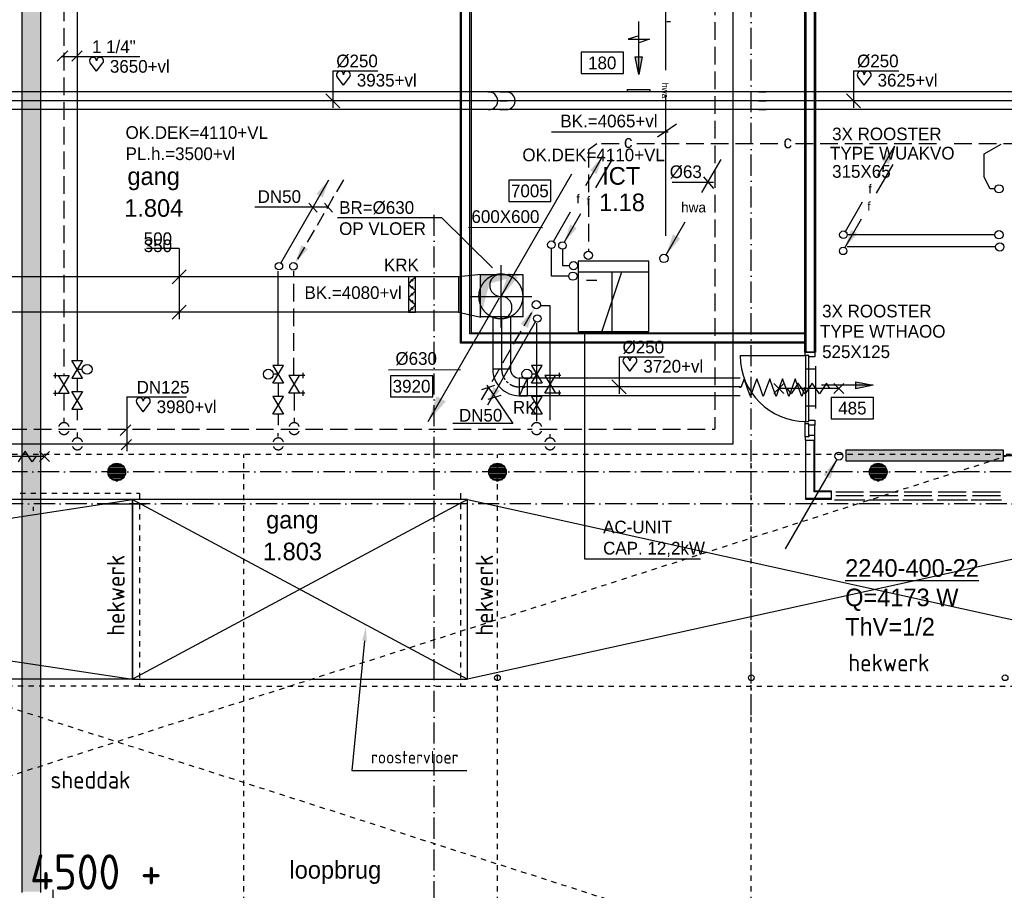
# Model space of a CAD drawing. Extents: x -41378 to 114803, y -24080 to 82188.
# Tile 67 of 137: x 31514 to 45480, y 39143 to 51493. Entities that reach past the tile are written whole.
import ezdxf
from ezdxf.enums import TextEntityAlignment as Align

# ---------------------------------------------------------------- set-up
doc = ezdxf.new("R2010")
doc.units = 0
doc.header["$LTSCALE"] = 50
for name, pattern in [('2322102', [45, 5, -2, 5, -2, 5, -2, 5, -2, 5, -2, 5, -5]), ('2322107', [2000, 1000, 1000]), ('2322108', [7, 5, -2]), ('2322122', [47, 40, -7]), ('CENTER2', [11.25, 7.5, -1.25, 1.25, -1.25]), ('CENTER4', [5, 3.125, -0.625, 0.625, -0.625]), ('DASHDOT', [9, 6, -1.5, 0, -1.5]), ('DASHED', [3, 1.5, -1.5]), ('HIDDEN2', [4.7625, 3.175, -1.5875])]:
    doc.linetypes.add(name, pattern=pattern)
doc.layers.get('0').update_dxf_attribs({"linetype": 'CONTINUOUS'})
for name, color, linetype in [('30MINSCHEIDING', 2, '2322108'), ('AL$1----_ALGEMEEN', 7, 'CONTINUOUS'), ('AL$1----_MAATVOERING', 7, 'CONTINUOUS'), ('AL$1----_TEKST', 7, 'CONTINUOUS'), ('AL$7----_STRAMIEN', 1, 'DASHDOT'), ('AL22----_BINNENWAND', 7, 'CONTINUOUS'), ('AL23----_VLOEREN', 4, 'CONTINUOUS'), ('AL28----_KONSTRUKTIE', 3, 'CONTINUOUS'), ('AL32----_BINNENKOZ', 7, 'CONTINUOUS'), ('AL32----_DRAAIRICHTING', 1, 'CONTINUOUS'), ('AL34----_BALUSTRADES', 4, 'DASHED'), ('AL65----_BEVEILIGING', 7, 'CONTINUOUS'), ('ALXAA---_GEWBETON', 12, 'CONTINUOUS'), ('BL$4----', 7, 'CONTINUOUS'), ('BOUW', 8, 'CONTINUOUS'), ('KABELGGOOT1', 8, 'CONTINUOUS'), ('WI561---', 1, 'CONTINUOUS'), ('WL$1----', 3, 'CONTINUOUS'), ('WL521---', 4, 'CONTINUOUS'), ('WL5502--', 4, 'CONTINUOUS'), ('WL561---', 4, 'CONTINUOUS'), ('WL561---_AANVOER', 4, 'CONTINUOUS'), ('WL561---_RETOUR', 4, 'CONTINUOUS'), ('WL5627--', 4, 'CONTINUOUS'), ('WL570---', 3, 'CONTINUOUS'), ('WL570---_HARTLIJN', 7, 'CONTINUOUS'), ('WL570---_TOEVOER', 3, 'CONTINUOUS'), ('WM$1----', 1, 'CONTINUOUS'), ('WM521---', 1, 'CONTINUOUS'), ('WM5502--', 1, 'CONTINUOUS'), ('WM561---', 1, 'CONTINUOUS'), ('WM570---', 1, 'CONTINUOUS')]:
    doc.layers.add(name, color=color, linetype=linetype)
doc.layers.get('0').freeze()
doc.styles.add('BURO-018', font='BUROFONT.shx', dxfattribs={"height": 90})
doc.styles.add('BURO-025', font='BUROFONT.shx', dxfattribs={"height": 250})
doc.styles.get("Standard").update_dxf_attribs({"font": 'ISOCP'})

# ---------------------------------------------------------------- blocks, each defined once
blk = doc.blocks.new('LDV4107')
at = {"color": 0, "linetype": 'CONTINUOUS'}
blk.add_line((-0.25, -0.43), (-6.75, -11.69), dxfattribs=at)
blk.add_lwpolyline([(-0.25, -0.43, 0, 1, 0), (-1.5, -2.6, 1, 1, 0)], format="xyseb", dxfattribs=at)
blk.add_circle((0, 0), 0.5, dxfattribs=at)
blk = doc.blocks.new('LU-ORND')
at = {"color": 0, "linetype": 'CONTINUOUS'}
for p, q in [((-3, 1.5), (-3, -1.5)), ((3, 1.5), (-3, 1.5)), ((3, -1.5), (3, 1.5)), ((-3, -1.5), (3, -1.5))]:
    blk.add_line(p, q, dxfattribs=at)
blk = doc.blocks.new('LU-PIJL3')
at = {"color": 0, "linetype": 'CONTINUOUS'}
blk.add_line((10.12, 17.54), (0, 0), dxfattribs=at)
blk.add_lwpolyline([(0, 0, 0, 1.5, 0), (1.87, 3.25, 1.5, 1.5, 0)], format="xyseb", dxfattribs=at)
blk = doc.blocks.new('LU-1D-K-FA')
at = {"color": 0, "linetype": 'CONTINUOUS'}
for p, q in [((-0.5, 125), (0.5, 125)), ((-0.5, -125), (0.5, -125))]:
    blk.add_line(p, q, dxfattribs=at)
at = {"layer": 'WL570---_HARTLIJN', "linetype": 'CENTER2'}
blk.add_line((-0.5, 0), (0.5, 0), dxfattribs=at)
blk = doc.blocks.new('LU-PIJL6')
at = {"color": 0, "linetype": 'CONTINUOUS'}
for p, q in [((-5, -1.5), (-5, 1.5)), ((-5, 1.5), (-4.5, 0)), ((0, 0), (-7.5, 0)), ((-5.5, 0), (-5, -1.5)), ((-2.5, -0.5), (-2.5, 0.5)), ((-2.5, 0.5), (0, 0)), ((0, 0), (-2.5, -0.5))]:
    blk.add_line(p, q, dxfattribs=at)
blk.add_solid([(-2.5, 0.5), (-2.5, -0.5), (0, 0)], dxfattribs=at)
blk = doc.blocks.new('LU-2D-K-1F4')
at = {"color": 0, "linetype": 'CONTINUOUS'}
for p, q in [((-0.5, 250), (0.5, 250)), ((-0.5, -250), (0.5, -250))]:
    blk.add_line(p, q, dxfattribs=at)
blk = doc.blocks.new('*U144', base_point=(33775, 47597))
at = {"layer": 'WM570---', "linetype": 'CONTINUOUS'}
for p, q in [((33775, 48247), (33315, 48247)), ((33775, 48247), (33775, 47247)), ((33875, 47946), (33675, 47747)), ((33875, 47446), (33675, 47247))]:
    blk.add_line(p, q, dxfattribs=at)
at = {"layer": 'WM570---', "linetype": 'CONTINUOUS', "style": 'BURO-018'}
for s, p in [('500', (33675, 48297)), ('350', (33675, 48197))]:
    blk.add_text(s, height=180, dxfattribs=at).set_placement(p, align=Align.RIGHT)
blk = doc.blocks.new('LU-1D-B-1-FA5AFA')
at = {"color": 0, "linetype": 'CONTINUOUS'}
for p, q in [((-125, 250), (125, 250)), ((-250, 125), (-250, -125))]:
    blk.add_line(p, q, dxfattribs=at)
for radius in [125, 375]:
    blk.add_arc((-250, 250), radius, 270, 0, dxfattribs=at)
at = {"layer": 'WL570---_HARTLIJN', "linetype": 'CENTER4'}
blk.add_arc((-250, 250), 250, 270, 0, dxfattribs=at)
blk = doc.blocks.new('LU-PIJL7')
at = {"color": 0, "linetype": 'CONTINUOUS'}
for p, q in [((0, 0), (-15, 0)), ((-5, -1), (-5, 1)), ((-5, 1), (0, 0)), ((0, 0), (-5, -1))]:
    blk.add_line(p, q, dxfattribs=at)
blk.add_solid([(-5, 1), (-5, -1), (0, 0)], dxfattribs=at)
blk = doc.blocks.new('LU-1D-F-FA3AD')
at = {"color": 0, "linetype": 'CONTINUOUS'}
for p, q in [((-471, 0), (-455, 0)), ((-455, 0), (-409, 125)), ((-409, 125), (-364, 0)), ((-364, 0), (-318, -125)), ((-318, -125), (-273, 0)), ((-273, 0), (-227, 125)), ((-227, 125), (-182, 0)), ((-182, 0), (-136, -125)), ((-136, -125), (-91, 0)), ((-91, 0), (-45, 125)), ((-45, 125), (0, 0)), ((0, 0), (45, -125)), ((45, -125), (91, 0)), ((91, 0), (136, 125)), ((136, 125), (182, 0)), ((182, 0), (227, -125)), ((227, -125), (273, 0)), ((273, 0), (318, 125)), ((318, 125), (364, 0)), ((364, 0), (409, -125)), ((409, -125), (455, 0)), ((455, 0), (471, 0))]:
    blk.add_line(p, q, dxfattribs=at)
blk = doc.blocks.new('LU-2D-KLC-1F464')
at = {"color": 0, "linetype": 'CONTINUOUS'}
for p, q in [((-50, 250), (-50, -250)), ((50, 250), (-50, 250)), ((-9, 191), (-41, 159)), ((-9, 109), (-41, 141)), ((9, 209), (41, 241)), ((50, -250), (50, 250)), ((9, 91), (41, 59)), ((9, 9), (41, 41)), ((-9, -9), (-41, -41)), ((-9, -91), (-41, -59)), ((9, -109), (41, -141)), ((-50, -250), (50, -250)), ((-9, -209), (-41, -241)), ((9, -191), (41, -159))]:
    blk.add_line(p, q, dxfattribs=at)
for centre in [(0, 200), (0, 100), (0, 0), (0, -100), (0, -200)]:
    blk.add_circle(centre, 12.5, dxfattribs=at)
blk = doc.blocks.new('LU-1D-KL-FA76')
at = {"color": 0, "linetype": 'CONTINUOUS'}
for p, q in [((-59, 125), (-59, -125)), ((59, 125), (-59, 125)), ((53, 112), (6, 13)), ((59, -125), (59, 125)), ((-59, -125), (59, -125)), ((-6, -13), (-53, -112))]:
    blk.add_line(p, q, dxfattribs=at)
blk.add_circle((0, 0), 14.8, dxfattribs=at)
blk = doc.blocks.new('LDV1107')
at = {"color": 0, "linetype": 'CONTINUOUS'}
blk.add_line((0.25, 0.43), (6.75, 11.69), dxfattribs=at)
blk.add_lwpolyline([(6.75, 11.69, 0, 1, 0), (5.5, 9.53, 1, 1, 0)], format="xyseb", dxfattribs=at)
blk.add_circle((0, 0), 0.5, dxfattribs=at)
blk = doc.blocks.new('LDV3108')
at = {"color": 0, "linetype": 'CONTINUOUS'}
for p, q in [((6.75, 11.69), (5.81, 10.07)), ((5.44, 9.42), (4.5, 7.79)), ((4.13, 7.14), (3.19, 5.52)), ((2.81, 4.87), (1.88, 3.25)), ((1.5, 2.6), (0.56, 0.97))]:
    blk.add_line(p, q, dxfattribs=at)
blk.add_lwpolyline([(0.25, 0.43, 0, 1, 0), (1.5, 2.6, 1, 1, 0)], format="xyseb", dxfattribs=at)
blk.add_circle((0, 0), 0.5, dxfattribs=at)
blk = doc.blocks.new('LDV3')
at = {"color": 0, "linetype": 'CONTINUOUS'}
for p, q in [((4.5, 7.79), (6.75, 11.69)), ((0.25, 0.43), (2.5, 4.33))]:
    blk.add_line(p, q, dxfattribs=at)
blk.add_lwpolyline([(0.25, 0.43, 0, 1, 0), (1.5, 2.6, 1, 1, 0)], format="xyseb", dxfattribs=at)
blk.add_circle((0, 0), 0.5, dxfattribs=at)
at = {"color": 0, "linetype": 'CONTINUOUS', "style": 'BURO-018'}
blk.add_attdef('LD_TEXT1', text='', height=1.8, dxfattribs=at).set_placement((3.5, 6.06), align=Align.MIDDLE)
blk = doc.blocks.new('2322401')
at = {"color": 0, "linetype": 'CONTINUOUS'}
for p, q in [((-0.5, 0.5, 1), (-0.5, 0.5)), ((-0.5, 0.5, 1), (-0.5, -0.5, 1)), ((0.5, 0.5, 1), (-0.5, 0.5, 1)), ((0.5, 0.5), (-0.5, 0.5)), ((-0.5, 0.5), (-0.5, -0.5)), ((0.5, 0.5, 1), (0.5, 0.5)), ((0.5, -0.5, 1), (0.5, 0.5, 1)), ((0.5, -0.5), (0.5, 0.5)), ((-0.5, -0.5, 1), (-0.5, -0.5)), ((-0.5, -0.5, 1), (0.5, -0.5, 1)), ((-0.5, -0.5), (0.5, -0.5)), ((0.5, -0.5, 1), (0.5, -0.5))]:
    blk.add_line(p, q, dxfattribs=at)
blk = doc.blocks.new('CVHATCH1')
at = {"color": 0, "linetype": 'CONTINUOUS'}
blk.add_solid([(-0.5, -0.5), (0.5, -0.5), (-0.5, 0.5), (0.5, 0.5)], dxfattribs=at)
blk = doc.blocks.new('CVRINFO2')
at = {"color": 0, "linetype": 'CONTINUOUS', "style": 'BURO-025'}
for tag, p in [('CV_TEXT125', (0, 0)), ('CV_TEXT225', (0, -4.17)), ('CV_TEXT325', (0, -8.33)), ('CV_TEXT425', (0, -12.5))]:
    blk.add_attdef(tag, p, '', height=2.5, dxfattribs=at)
blk = doc.blocks.new('LDV2107')
at = {"color": 0, "linetype": 'CONTINUOUS'}
blk.add_line((-0.25, -0.43), (-6.75, -11.69), dxfattribs=at)
blk.add_lwpolyline([(-6.75, -11.69, 0, 1, 0), (-5.5, -9.53, 1, 1, 0)], format="xyseb", dxfattribs=at)
blk.add_circle((0, 0), 0.5, dxfattribs=at)
blk = doc.blocks.new('LDV4108')
at = {"color": 0, "linetype": 'CONTINUOUS'}
for p, q in [((-1.5, -2.6), (-0.56, -0.97)), ((-2.81, -4.87), (-1.88, -3.25)), ((-4.13, -7.14), (-3.19, -5.52)), ((-5.44, -9.42), (-4.5, -7.79)), ((-6.75, -11.69), (-5.81, -10.07))]:
    blk.add_line(p, q, dxfattribs=at)
blk.add_lwpolyline([(-0.25, -0.43, 0, 1, 0), (-1.5, -2.6, 1, 1, 0)], format="xyseb", dxfattribs=at)
blk.add_circle((0, 0), 0.5, dxfattribs=at)
blk = doc.blocks.new('HART')
at = {"color": 1}
for q in [(-39.7, 52.4), (39.7, 52.4)]:
    blk.add_line((0, 0), q, dxfattribs=at)
for centre, start, end in [((-22.1, 65.7), 0, 217.18669), ((22.1, 65.7), 322.81331, 180)]:
    blk.add_arc(centre, 22.1, start, end, dxfattribs=at)
blk = doc.blocks.new('*U388', base_point=(43341, 50468))
at = {"color": 0, "linetype": 'CONTINUOUS'}
for p, q in [((43341, 50768), (43341, 50243)), ((43341, 50768), (43981, 50768)), ((43242, 50442), (43441, 50243))]:
    blk.add_line(p, q, dxfattribs=at)
at = {"layer": 'WM570---', "linetype": 'CONTINUOUS', "style": 'BURO-018'}
blk.add_text('%%c250', height=180, dxfattribs=at).set_placement((43391, 50818))
blk = doc.blocks.new('LU-2-KIZ')
at = {"color": 0, "linetype": 'CONTINUOUS'}
for p, q in [((-0.5, 0.5), (0.5, 0.5)), ((-0.5, -0.5), (-0.5, 0.5)), ((0.5, 0.5), (0.5, -0.5)), ((0.5, -0.5), (-0.5, -0.5))]:
    blk.add_line(p, q, dxfattribs=at)
for points in [[(-0.5, 0.5), (-0.289, 0.289), (0.5, 0.5)], [(-0.5, 0.5), (-0.289, 0.289), (-0.5, -0.5)]]:
    blk.add_solid(points, dxfattribs=at)
blk = doc.blocks.new('LU-1-KU2')
at = {"color": 0, "linetype": 'HIDDEN2'}
for start, end in [(90, 270), (270, 90)]:
    blk.add_arc((0, 0), 0.5, start, end, dxfattribs=at)
at = {"color": 0, "linetype": 'CONTINUOUS'}
for centre, start, end in [((0, 0.25), 90, 270), ((0, -0.25), 270, 90)]:
    blk.add_arc(centre, 0.25, start, end, dxfattribs=at)
at = {"layer": 'WL570---_HARTLIJN', "linetype": 'CENTER4'}
for p, q in [((0, 0.7), (0, -0.7)), ((-0.7, 0), (0.7, 0))]:
    blk.add_line(p, q, dxfattribs=at)
blk = doc.blocks.new('*U489', base_point=(40015, 46410))
at = {"color": 0, "linetype": 'CONTINUOUS'}
for p, q in [((40015, 46710), (40015, 46185)), ((40015, 46710), (40655, 46710)), ((39915, 46384), (40115, 46185))]:
    blk.add_line(p, q, dxfattribs=at)
at = {"layer": 'WM570---', "linetype": 'CONTINUOUS', "style": 'BURO-018'}
blk.add_text('%%c250', height=180, dxfattribs=at).set_placement((40065, 46760))
blk = doc.blocks.new('3048301')
at = {"color": 0, "linetype": 'CONTINUOUS'}
for p, q in [((-2.5, 1.5), (2.5, -1.5)), ((-2.5, -1.5), (-2.5, 1.5)), ((2.5, 1.5), (-2.5, -1.5)), ((2.5, -1.5), (2.5, 1.5))]:
    blk.add_line(p, q, dxfattribs=at)
at = {"color": 0, "linetype": 'CONTINUOUS', "style": 'BURO-018', "flags": 1}
blk.add_attdef('CV_MATCODE', (0, 0), '', height=1.8, dxfattribs=at)
blk = doc.blocks.new('2322122-2')
at = {"layer": 'WM521---', "color": 0, "style": 'BURO-018'}
blk.add_text('hwa', height=90, rotation=270, dxfattribs=at).set_placement((40672, 50487), align=Align.MIDDLE)
blk = doc.blocks.new('LDV1')
at = {"color": 0, "linetype": 'CONTINUOUS'}
for p, q in [((4.5, 7.79), (6.75, 11.69)), ((0.25, 0.43), (2.5, 4.33))]:
    blk.add_line(p, q, dxfattribs=at)
blk.add_lwpolyline([(6.75, 11.69, 0, 1, 0), (5.5, 9.53, 1, 1, 0)], format="xyseb", dxfattribs=at)
blk.add_circle((0, 0), 0.5, dxfattribs=at)
at = {"color": 0, "linetype": 'CONTINUOUS', "style": 'BURO-018'}
blk.add_attdef('LD_TEXT1', text='', height=1.8, dxfattribs=at).set_placement((3.5, 6.06), align=Align.MIDDLE)
blk = doc.blocks.new('2322615')
at = {"color": 0, "linetype": 'CONTINUOUS'}
for p, q in [((-2.5, -7.5), (2.5, 7.5)), ((0, 7.5), (2.5, 7.5)), ((0, 7.5), (0, -7.5)), ((0, -7.5), (-2.5, -7.5))]:
    blk.add_line(p, q, dxfattribs=at)
at = {"color": 0, "linetype": 'CONTINUOUS', "style": 'BURO-018', "flags": 1}
blk.add_attdef('W_ID', (0, 0), '', height=1.8, dxfattribs=at)

msp = doc.modelspace()

# ---------------------------------------------------------------- hatches: boundary and pattern name
at = {"layer": 'KABELGGOOT1'}
h = msp.add_hatch(dxfattribs=at)
h.set_pattern_fill('DOTS', color=256, scale=40, style=0)
h.set_pattern_definition([(0, (0, 200000), (31.75, 63.5), [0, -63.5])])
h.paths.add_polyline_path([(31814.7, 69300.8), (31545.4, 69300.8), (31545.4, 39123.5), (31814.7, 39123.5)])

# ---------------------------------------------------------------- linework, layer by layer
at = {"layer": '30MINSCHEIDING'}
msp.add_line((31706.2, 44583.4), (31706.2, 44528.4), dxfattribs=at)
at = {"layer": 'AL$1----_ALGEMEEN', "color": 8, "linetype": 'DASHED'}
for p, q in [((20201, 37177.3), (45581, 45327.3)), ((45581, 45327.3), (20201, 45327.3)), ((20201, 45327.3), (45581, 37177.3)), ((34691, 37177.3), (34691, 45327.3)), ((38291, 37177.3), (38291, 45327.3)), ((41891, 37177.3), (41891, 45327.3)), ((33213.5, 42037.3), (37744.6, 42037.3))]:
    msp.add_line(p, q, dxfattribs=at)
at = {"layer": 'AL$1----_ALGEMEEN', "color": 8}
msp.add_line((32691, 44627.3), (33303.8, 44627.3), dxfattribs=at)
at = {"layer": 'AL$1----_MAATVOERING', "color": 8}
for p, q in [((36404.9, 42681.9), (36224.4, 40841.6)), ((36224.4, 40841.6), (37856.9, 40841.6))]:
    msp.add_line(p, q, dxfattribs=at)
msp.add_solid([(36371.7, 42685.2), (36424.4, 42881), (36438.1, 42678.7)], dxfattribs=at)
at = {"layer": 'AL$7----_STRAMIEN', "color": 1}
for p, q in [((112191.2, 45077.3), (-30903.4, 45077.3)), ((112582.7, 44627.3), (-30110.1, 44627.3))]:
    msp.add_line(p, q, dxfattribs=at)
msp.add_lwpolyline([(41891, 41627.3), (41891, 80064.7)], dxfattribs=at)
at = {"layer": 'AL$7----_STRAMIEN'}
msp.add_lwpolyline([(37391, 10167.3), (37391, 48830.7)], dxfattribs=at)
at = {"layer": 'AL22----_BINNENWAND', "color": 8}
for p, q in [((42650, 46777.3), (42650, 53552.3)), ((42800, 53552.3), (42800, 46777.3)), ((37766, 46902.3), (37766, 52205.4)), ((37916, 52205.4), (37916, 48714.4)), ((37916, 48714.4), (37916, 47052.3)), ((37916, 47052.3), (42650, 47052.3)), ((42650, 47052.3), (42650, 46902.3)), ((42650, 46902.3), (37766, 46902.3)), ((42800, 46777.3), (42650, 46777.3)), ((42662.5, 44685.5), (42662.5, 45526.3)), ((42662.5, 45526.3), (42787.5, 45526.3)), ((42787.5, 45526.3), (42787.5, 44810.3)), ((42787.5, 44810.3), (43022, 44810.3)), ((43022, 44810.3), (43022, 44685.5)), ((43022, 44685.5), (42662.5, 44685.5))]:
    msp.add_line(p, q, dxfattribs=at)
at = {"layer": 'AL22----_BINNENWAND', "color": 8, "linetype": 'CONTINUOUS'}
for p, q in [((42665, 53552.3), (42665, 46777.3)), ((42785, 53552.3), (42785, 46777.3)), ((37781, 46917.3), (37781, 52205.4)), ((37901, 48714.4), (37901, 52205.4)), ((37901, 47037.3), (37901, 48714.4)), ((42650, 47037.3), (37901, 47037.3)), ((42650, 46917.3), (37781, 46917.3)), ((42665, 44700.3), (42665, 45526.3)), ((42785, 44795.3), (42785, 45526.3)), ((43022, 44700.3), (42665, 44700.3)), ((43022, 44795.3), (42785, 44795.3))]:
    msp.add_line(p, q, dxfattribs=at)
at = {"layer": 'AL23----_VLOEREN', "color": 8}
for p, q in [((33113.5, 44685.5), (16351, 44685.5)), ((16351, 42137.3), (33113.5, 44685.5)), ((16351, 44658.8), (33113.5, 42137.3)), ((37867.6, 44685.5), (33113.5, 42137.3)), ((33113.5, 44685.5), (37867.6, 42137.3)), ((33113.5, 44685.5), (33113.5, 42137.3)), ((37867.6, 44685.5), (33113.5, 44685.5)), ((33113.5, 42137.3), (33113.5, 44685.5)), ((37867.6, 42137.3), (37867.6, 44685.5)), ((37867.6, 44685.5), (49431, 42137.3)), ((49431, 44685.5), (37867.6, 42137.3)), ((33113.5, 42137.3), (16351, 42137.3)), ((33113.5, 42137.3), (37867.6, 42137.3))]:
    msp.add_line(p, q, dxfattribs=at)
at = {"layer": 'AL28----_KONSTRUKTIE', "color": 8}
for centre, radius in [((32891, 45077.3), 125), ((38291, 45077.3), 125), ((43691, 45077.3), 125), ((38291, 42158.3), 40), ((41891, 42158.3), 40), ((45491, 42158.3), 40)]:
    msp.add_circle(centre, radius, dxfattribs=at)
at = {"layer": 'AL32----_BINNENKOZ', "color": 8}
for p, q in [((40745.1, 51463.3), (40695.1, 51463.3)), ((42655.5, 46777.3), (42794.5, 46777.3)), ((42655.5, 46727.3), (42655.5, 46777.3)), ((42706.5, 46727.3), (42655.5, 46727.3)), ((42666.5, 45793.3), (42666.5, 46727.3)), ((42706.5, 45793.3), (42706.5, 46727.3)), ((42706.5, 46710.3), (42706.5, 46727.3)), ((42794.5, 46710.3), (42706.5, 46710.3)), ((42794.5, 46777.3), (42794.5, 46710.3)), ((42706.5, 45793.3), (42706.5, 45810.3)), ((42706.5, 45810.3), (42794.5, 45810.3)), ((42794.5, 45810.3), (42794.5, 45743.3)), ((42655.5, 45760.3), (42655.5, 45793.3)), ((42655.5, 45793.3), (42706.5, 45793.3)), ((42655.5, 45760.3), (42655.5, 45793.3)), ((42706.5, 45760.3), (42655.5, 45760.3)), ((42655.5, 45576.3), (42655.5, 45760.3)), ((42706.5, 45743.3), (42706.5, 45760.3)), ((42794.5, 45743.3), (42706.5, 45743.3)), ((42706.5, 45593.3), (42706.5, 45743.3)), ((42794.5, 45593.3), (42794.5, 45743.3)), ((42706.5, 45576.3), (42655.5, 45576.3)), ((42655.5, 45576.3), (42655.5, 45526.3)), ((42794.5, 45593.3), (42706.5, 45593.3)), ((42706.5, 45593.3), (42706.5, 45576.3)), ((42794.5, 45526.3), (42794.5, 45593.3)), ((42655.5, 45526.3), (42794.5, 45526.3)), ((43484, 44792.5), (43089, 44792.5)), ((43089, 44745.5), (43484, 44745.5)), ((43969, 44792.5), (43574, 44792.5)), ((43574, 44745.5), (43969, 44745.5)), ((44454, 44792.5), (44059, 44792.5)), ((44059, 44745.5), (44454, 44745.5)), ((44939, 44792.5), (44544, 44792.5)), ((44544, 44745.5), (44939, 44745.5)), ((45424, 44792.5), (45029, 44792.5)), ((45029, 44745.5), (45424, 44745.5)), ((43501, 44678.5), (43072, 44678.5)), ((43986, 44678.5), (43557, 44678.5)), ((44471, 44678.5), (44042, 44678.5)), ((44956, 44678.5), (44527, 44678.5)), ((45441, 44678.5), (45012, 44678.5))]:
    msp.add_line(p, q, dxfattribs=at)
at = {"layer": 'AL32----_DRAAIRICHTING', "color": 8}
msp.add_line((41732.5, 46727.3), (42666.5, 46727.3), dxfattribs=at)
msp.add_arc((42666.5, 46727.3), 934, 180, 270, dxfattribs=at)
at = {"layer": 'AL34----_BALUSTRADES', "color": 8}
for p, q in [((31520, 44776.8), (33213.5, 44776.8)), ((33213.5, 44776.8), (33213.5, 42037.3)), ((37766, 44776.8), (37767.6, 42037.3)), ((33213.5, 42037.3), (16286.5, 42037.3)), ((37767.6, 42037.3), (49483, 42037.3))]:
    msp.add_line(p, q, dxfattribs=at)
at = {"layer": 'AL65----_BEVEILIGING', "color": 8, "linetype": 'CONTINUOUS'}
for p, q in [((31866.5, 45297.8), (31016.5, 45297.8)), ((31541.5, 45297.8), (31491.5, 45222.8)), ((31591.5, 45372.8), (31541.5, 45297.8)), ((31691.5, 45222.8), (31591.5, 45372.8)), ((31741.5, 45297.8), (31691.5, 45222.8)), ((31936.5, 45227.8), (31796.5, 45367.8)), ((31936.5, 45367.8), (31796.5, 45227.8))]:
    msp.add_line(p, q, dxfattribs=at)
for points in [[(42351.5, 46330.3), (42211.5, 46190.3)], [(42351.5, 46190.3), (42211.5, 46330.3)], [(43131.5, 46260.3), (42281.5, 46260.3)], [(42606.5, 46260.3), (42556.5, 46335.3), (42456.5, 46185.3), (42406.5, 46260.3)], [(42806.5, 46260.3), (42756.5, 46335.3), (42656.5, 46185.3), (42606.5, 46260.3)], [(43006.5, 46260.3), (42956.5, 46335.3), (42856.5, 46185.3), (42806.5, 46260.3)], [(43201.5, 46330.3), (43061.5, 46190.3)], [(43201.5, 46190.3), (43061.5, 46330.3)]]:
    msp.add_lwpolyline(points, dxfattribs=at)
at = {"layer": 'ALXAA---_GEWBETON', "color": 8}
for p, q in [((32771.2, 45113), (33010.8, 45113)), ((32779.1, 45133), (33002.9, 45133)), ((32791.5, 45153), (32990.5, 45153)), ((32810.6, 45173), (32971.4, 45173)), ((32843.7, 45193), (32938.3, 45193)), ((38171.2, 45113), (38410.8, 45113)), ((38179.1, 45133), (38402.9, 45133)), ((38191.5, 45153), (38390.5, 45153)), ((38210.6, 45173), (38371.4, 45173)), ((38243.7, 45193), (38338.3, 45193)), ((43571.2, 45113), (43810.8, 45113)), ((43579.1, 45133), (43802.9, 45133)), ((43591.5, 45153), (43790.5, 45153)), ((43610.6, 45173), (43771.4, 45173)), ((43643.7, 45193), (43738.3, 45193)), ((32766.1, 45073), (33015.9, 45073)), ((32767, 45093), (33015, 45093)), ((32768.4, 45053), (33013.6, 45053)), ((32774.1, 45033), (33007.9, 45033)), ((32783.8, 45013), (32998.2, 45013)), ((32798.7, 44993), (32983.3, 44993)), ((32822.1, 44973), (32959.9, 44973)), ((38166.1, 45073), (38415.9, 45073)), ((38167, 45093), (38415, 45093)), ((38168.4, 45053), (38413.6, 45053)), ((38174.1, 45033), (38407.9, 45033)), ((38183.8, 45013), (38398.2, 45013)), ((38198.7, 44993), (38383.3, 44993)), ((38222.1, 44973), (38359.9, 44973)), ((43566.1, 45073), (43815.9, 45073)), ((43567, 45093), (43815, 45093)), ((43568.4, 45053), (43813.6, 45053)), ((43574.1, 45033), (43807.9, 45033)), ((43583.8, 45013), (43798.2, 45013)), ((43598.7, 44993), (43783.3, 44993)), ((43622.1, 44973), (43759.9, 44973)), ((32877.7, 44953), (32904.3, 44953)), ((38277.7, 44953), (38304.3, 44953)), ((43677.7, 44953), (43704.3, 44953))]:
    msp.add_line(p, q, dxfattribs=at)
at = {"layer": 'KABELGGOOT1'}
for p, q in [((31545.4, 69677.6, 3650), (31545.4, 39113.1, 3650)), ((31815.4, 39113.1, 3650), (31815.4, 69332.6, 3650)), ((31990.5, 38495.8), (31990.5, 39149.2))]:
    msp.add_line(p, q, dxfattribs=at)
at = {"layer": 'WL$1----'}
for p, q in [((39436.6, 47918.1), (40433.2, 47918.1)), ((39702.2, 47792.2), (39555, 47792.2))]:
    msp.add_line(p, q, dxfattribs=at)
at = {"layer": 'WL521---', "linetype": '2322122'}
msp.add_line((40672, 52779.2), (40672, 48195.6), dxfattribs=at)
at = {"layer": 'WL5502--', "color": 1}
for centre in [(45404, 49093.8), (45404, 48442), (45415.5, 48269.8), (39580.1, 48150.3), (39369.4, 48003.3), (39360.7, 47855.1)]:
    msp.add_circle(centre, 58.4, dxfattribs=at)
at = {"layer": 'WL561---', "color": 2}
for p, q in [((31991.5, 46447.2), (32216.5, 46447.2)), ((32016.5, 46484.7), (32016.5, 46409.7)), ((32216.5, 46197.2), (32066.5, 46447.2)), ((32216.5, 46447.2), (32066.5, 46197.2)), ((35332.4, 46447.2), (35482.4, 46197.2)), ((35557.4, 46447.2), (35332.4, 46447.2)), ((35332.4, 46197.2), (35482.4, 46447.2)), ((35532.4, 46484.7), (35532.4, 46409.7)), ((38964.3, 46197.2), (39114.3, 46447.2)), ((38964.3, 46447.2), (39114.3, 46197.2)), ((39189.3, 46447.2), (38964.3, 46447.2)), ((39164.3, 46484.7), (39164.3, 46409.7)), ((32016.5, 46234.7), (32016.5, 46159.7)), ((35532.4, 46234.7), (35532.4, 46159.7)), ((39164.3, 46234.7), (39164.3, 46159.7)), ((31991.5, 46197.2), (32216.5, 46197.2)), ((35557.4, 46197.2), (35332.4, 46197.2)), ((39189.3, 46197.2), (38964.3, 46197.2))]:
    msp.add_line(p, q, dxfattribs=at)
at = {"layer": 'WL561---_AANVOER', "linetype": '2322107'}
for p, q in [((32330.9, 58391.7), (32330.9, 46658.7)), ((41630.7, 52982.3), (41630.7, 45471)), ((35181, 46589.4), (35181, 47925.8)), ((39035.1, 47440.6), (39035.1, 45810)), ((38848.3, 45798.7), (38847.9, 47188.7)), ((32330.9, 46408.7), (32330.9, 46217.4)), ((35181, 46339.4), (35181, 46148.1)), ((32330.9, 45967.4), (32330.9, 45810.5)), ((35181, 45898.1), (35181, 45741.2)), ((32330.9, 45637.1), (32330.9, 45571.5)), ((35181, 45582.8), (35181, 45628.1)), ((39035.1, 45614.5), (39035.1, 45571.5)), ((41630.7, 45471), (16793.8, 45471)), ((45470.5, 45311.7), (45756.7, 45311.7))]:
    msp.add_line(p, q, dxfattribs=at)
at = {"layer": 'WL561---_AANVOER', "color": 2}
for p, q in [((32330.9, 46533.7), (32400.9, 46533.7)), ((35181, 46464.4), (35110.9, 46464.4)), ((38848.2, 46464.4), (38778.1, 46464.4))]:
    msp.add_line(p, q, dxfattribs=at)
for centre in [(32471, 46533.7), (35040.9, 46464.4), (38708, 46464.4)]:
    msp.add_circle(centre, 70.1, dxfattribs=at)
at = {"layer": 'WL561---_RETOUR', "linetype": '2322108'}
for p, q in [((32139.7, 58373.5), (32139.7, 46447.2)), ((41375.8, 53207.2), (41375.8, 45684.1)), ((35403.1, 46447.2), (35403.1, 47925.8)), ((38898.3, 47440.6), (39035.1, 47440.6)), ((32141.5, 46197.2), (32141.5, 45776.4)), ((35407.4, 46197.2), (35407.4, 45776.4)), ((17015.9, 45684.1), (38784.1, 45684.1)), ((38886.8, 45684.1), (41375.8, 45684.1))]:
    msp.add_line(p, q, dxfattribs=at)
for centre, start, end in [((32141.5, 45700.5), 17.97936, 162.02064), ((35407.4, 45700.5), 17.97936, 162.02064), ((38845.8, 45700.5), 17.97936, 162.02064), ((32141.5, 45685.5), 203.38224, 336.61776), ((32332.3, 45483.7), 17.97936, 162.02064), ((35181.4, 45483.7), 17.97936, 162.02064), ((35407.4, 45685.5), 203.38224, 336.61776), ((38845.8, 45685.5), 203.38224, 336.61776), ((39036.5, 45483.7), 17.97936, 162.02064), ((32332.3, 45468.7), 203.38224, 336.61776), ((35181.4, 45468.7), 203.38224, 336.61776), ((39036.5, 45468.7), 203.38224, 336.61776)]:
    msp.add_arc(centre, 75.9, start, end, dxfattribs=at)
at = {"layer": 'WL5627--', "color": 4, "linetype": '2322102'}
for p, q in [((49017.2, 49730.2), (39699.6, 49730.2)), ((39579.7, 49645), (39579.7, 48208.5))]:
    msp.add_line(p, q, dxfattribs=at)
at = {"layer": 'WL570---'}
for p, q in [((40132.5, 50501.5), (40452.5, 50501.5)), ((40132.5, 50501.5), (40132.5, 50467.7)), ((40452.5, 50501.5), (40452.5, 50467.7)), ((38721.4, 48317.8), (38721.4, 48316.8)), ((39436.6, 48068.5), (39436.6, 47068.5)), ((40436.6, 48068.5), (39436.6, 48068.5)), ((40436.6, 47068.5), (40436.6, 48068.5)), ((39436.6, 47068.5), (40436.6, 47068.5)), ((42666.1, 46013.4), (42666.1, 46539)), ((42666.1, 46538.4), (42800.7, 46538.4)), ((42800.7, 46580.2), (42800.7, 45976.1)), ((42666.1, 46013.4), (42800.7, 46013.4))]:
    msp.add_line(p, q, dxfattribs=at)
at = {"layer": 'WL570---_TOEVOER', "color": 4}
for p, q in [((39699.6, 49730.2), (39579.7, 49645)), ((45196, 49590.8), (45435.2, 49729.6)), ((45196, 49259.2), (45196, 49590.8)), ((45280.9, 49093.8), (45196, 49259.2)), ((45345.6, 49093.8), (45280.9, 49093.8)), ((39056.5, 47855.1), (39056.5, 48246.1)), ((39211.8, 48236.4), (39211.8, 48005.1)), ((39211.8, 48005.1), (39312.2, 48005.1)), ((39302.3, 47855.1), (39056.5, 47855.1))]:
    msp.add_line(p, q, dxfattribs=at)
at = {"layer": 'WL570---_TOEVOER', "color": 1}
for p, q in [((36019.8, 48688.5), (37498.9, 48688.5)), ((37498.9, 48688.5), (38218.9, 47971.2))]:
    msp.add_line(p, q, dxfattribs=at)
at = {"layer": 'WL570---_TOEVOER'}
for centre in [(38169.5, 50341.7), (38417, 50341.7)]:
    msp.add_arc(centre, 124.5, 264.78288, 96.16119, dxfattribs=at)
at = {"layer": 'WM$1----'}
for p, q in [((40769.8, 49187.6), (41355.6, 49187.6)), ((41214.3, 49265.3), (41355.7, 49100.4))]:
    msp.add_line(p, q, dxfattribs=at)
at = {"layer": 'WM5502--', "color": 1}
for p, q in [((39526.7, 47065.1), (39526.7, 43844.7)), ((39526.7, 43844.7), (41170.6, 43844.7))]:
    msp.add_line(p, q, dxfattribs=at)
at = {"layer": 'WM561---', "color": 4}
for p, q in [((45345.6, 48442), (43252.4, 48442)), ((45357.1, 48269.8), (43252, 48269.8))]:
    msp.add_line(p, q, dxfattribs=at)
at = {"layer": 'WM570---'}
for p, q in [((32045.9, 50903.2), (32195.3, 51052.6)), ((32252.7, 50903.2), (32402.1, 51052.6)), ((32103.3, 50972.2), (33218, 50972.2)), ((40559.2, 49829.9), (40832.1, 50017.5)), ((40712.7, 49898.1), (39058, 49898.1)), ((35617.4, 48890.5), (35732.3, 48764.2)), ((35837.2, 48890.5), (35952.1, 48764.2)), ((35888.9, 48833.1), (34849.8, 48833.1)), ((38069.3, 46249.6), (38253.1, 46307.1)), ((38138.2, 46307.1), (38509.3, 45766.6)), ((33031.5, 46143.7), (33881.9, 46143.7)), ((33031.5, 46143.7), (33031.5, 45374.1)), ((38161.2, 46111.8), (38345.1, 46169.2)), ((32939.6, 45597.1), (33089, 45746.4)), ((38509.3, 45766.6), (37655.6, 45766.6)), ((32951.1, 45390.3), (33100.5, 45539.7))]:
    msp.add_line(p, q, dxfattribs=at)
at = {"layer": 'WM570---', "color": 1}
for p, q in [((37877.6, 48550.7), (38927.8, 48546)), ((36745.8, 46528.3), (37767.8, 46530.1))]:
    msp.add_line(p, q, dxfattribs=at)
at = {"layer": 'WM570---', "color": 3}
for p, q in [((38061.4, 47876.6), (37739.8, 47846.5)), ((37739.8, 47846.5), (37739.8, 47346.5)), ((37739.8, 47346.5), (38053.5, 47274.7))]:
    msp.add_line(p, q, dxfattribs=at)

# ---------------------------------------------------------------- block references
at = {"layer": 'WI561---'}
ref = msp.add_blockref('CVRINFO2', (43222.4, 43590.3), dxfattribs=dict(at, xscale=100, yscale=100, zscale=100))
ref.add_attrib('CV_TEXT125', '%%u2240-400-22', (43222.4, 43590.3), dxfattribs={"layer": '0', "color": 2, "linetype": 'CONTINUOUS', "height": 250, "style": 'BURO-025'})
ref.add_attrib('CV_TEXT225', 'Q=4173 W', (43222.4, 43173.6), dxfattribs={"layer": '0', "color": 2, "linetype": 'CONTINUOUS', "height": 250, "style": 'BURO-025'})
ref.add_attrib('CV_TEXT325', 'ThV=1/2', (43222.4, 42757), dxfattribs={"layer": '0', "color": 2, "linetype": 'CONTINUOUS', "height": 250, "style": 'BURO-025'})
at = {"layer": 'WL$1----', "color": 2}
ref = msp.add_blockref('LDV1', (43198.4, 48442), dxfattribs=dict(at, xscale=108, yscale=108, zscale=108))
ref.add_attrib('LD_TEXT1', 'f', dxfattribs={"layer": '0', "color": 1, "linetype": 'CONTINUOUS', "height": 129.6, "style": 'BURO-018'}).set_placement((43576.4, 49096.7), align=Align.MIDDLE)
ref = msp.add_blockref('LDV1', (39056.5, 48300.1), dxfattribs=dict(at, xscale=108, yscale=108, zscale=108))
ref.add_attrib('LD_TEXT1', 'f', dxfattribs={"layer": '0', "color": 1, "linetype": 'CONTINUOUS', "height": 129.6, "style": 'BURO-018'}).set_placement((39434.5, 48954.8), align=Align.MIDDLE)
ref = msp.add_blockref('LDV3', (39211.8, 48288.9), dxfattribs=dict(at, xscale=105, yscale=105, zscale=105))
ref.add_attrib('LD_TEXT1', 'f', dxfattribs={"layer": '0', "color": 1, "linetype": 'CONTINUOUS', "height": 126, "style": 'BURO-018'}).set_placement((39579.3, 48925.4), align=Align.MIDDLE)
ref = msp.add_blockref('LDV3', (43193.1, 48212.9), dxfattribs=dict(at, xscale=105, yscale=105, zscale=105))
ref.add_attrib('LD_TEXT1', 'f', dxfattribs={"layer": '0', "color": 1, "linetype": 'CONTINUOUS', "height": 126, "style": 'BURO-018'}).set_placement((43560.6, 48849.5), align=Align.MIDDLE)
at = {"layer": 'WL$1----', "xscale": 56.7, "yscale": 56.7, "zscale": 56.7}
msp.add_blockref('2322615', (39913.7, 47492.9), dxfattribs=at)
at = {"layer": 'WL521---', "color": 2}
ref = msp.add_blockref('LDV3', (40651.8, 48106.5), dxfattribs=dict(at, xscale=120, yscale=120, zscale=120))
ref.add_attrib('LD_TEXT1', 'hwa', dxfattribs={"layer": '0', "color": 1, "linetype": 'CONTINUOUS', "height": 144, "style": 'BURO-018'}).set_placement((41071.8, 48834), align=Align.MIDDLE)
at = {"layer": 'WL561---', "xscale": 2240, "yscale": 150}
for name, zscale, rotation in [('2322401', 400, 180.0000000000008), ('CVHATCH1', 2240, 180.0000000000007)]:
    msp.add_blockref(name, (44350.5, 45311.7), dxfattribs=dict(at, zscale=zscale, rotation=rotation))
at = {"layer": 'WL561---_AANVOER', "color": 2}
for name, p, xscale, yscale, zscale in [('LDV1107', (35191.4, 47996), 105, 105, 105), ('LDV2107', (38856.5, 47254.8), 105, 105, 105), ('LDV4107', (43133.2, 45302.4), 112.5, 112.5, 112.5)]:
    msp.add_blockref(name, p, dxfattribs=dict(at, xscale=xscale, yscale=yscale, zscale=zscale))
at = {"layer": 'WL561---_AANVOER', "color": 2, "yscale": 50, "zscale": 50}
for p, xscale, rotation in [((32330.9, 46533.7), 50, 270.0000000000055), ((35181, 46464.4), -50, 89.99999999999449), ((38848.2, 46464.4), -50, 89.99999999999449), ((32330.9, 46092.4), 50, 270.0000000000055), ((35181, 46023.1), -50, 89.99999999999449), ((38848.2, 46023.1), -50, 89.99999999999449)]:
    msp.add_blockref('3048301', p, dxfattribs=dict(at, xscale=xscale, rotation=rotation))
at = {"layer": 'WL561---_RETOUR', "color": 2}
for name, p, xscale, yscale, zscale in [('LDV3108', (35396.2, 47994.1), 105, 105, 105), ('LDV4108', (38843, 47450.5), 115.5, 115.5, 115.5)]:
    msp.add_blockref(name, p, dxfattribs=dict(at, xscale=xscale, yscale=yscale, zscale=zscale))
at = {"layer": 'WL570---_TOEVOER', "linetype": 'CONTINUOUS', "xscale": 100, "yscale": 100, "zscale": 100, "rotation": 270}
msp.add_blockref('LU-PIJL6', (40295.1, 50715.6), dxfattribs=at)
at = {"layer": 'WL570---_TOEVOER', "linetype": 'CONTINUOUS'}
for name, p, xscale, rotation in [('LU-1D-K-FA', (35388.1, 50342.7), 21950.65442157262, 180), ('LU-1D-K-FA', (38374.4, 50342.7, -73.2), -103.5533905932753, 180), ('LU-1D-K-FA', (42050.6, 50342.7, -73.2), -103.5533905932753, 180), ('LU-2D-K-1F4', (34467, 47596.5), 6545.540820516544, 180), ('LU-1D-K-FA', (38349.6, 46904.7), 740.0138850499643, 270), ('LU-1D-K-FA', (40167.3, 46284.6), 3135.492715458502, 180)]:
    msp.add_blockref(name, p, dxfattribs=dict(at, xscale=xscale, rotation=rotation))
at = {"layer": 'WL570---_TOEVOER', "color": 3, "xscale": 100, "yscale": 100, "zscale": 100}
for p in [(38327.1, 47546.7), (37305.2, 45790.1)]:
    msp.add_blockref('LU-PIJL3', p, dxfattribs=at)
at = {"layer": 'WL570---_TOEVOER', "color": 1, "linetype": 'CONTINUOUS', "xscale": 629.9999999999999, "yscale": 629.9999999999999, "zscale": 629.9999999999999}
msp.add_blockref('LU-1-KU2', (38338.8, 47567.7), dxfattribs=at)
at = {"layer": 'WL570---_TOEVOER', "linetype": 'CONTINUOUS'}
for name, p in [('LU-2D-KLC-1F464', (37077.9, 47596.5)), ('LU-1D-KL-FA76', (38658.9, 46284.6))]:
    msp.add_blockref(name, p, dxfattribs=at)
at = {"layer": 'WL570---_TOEVOER', "linetype": 'CONTINUOUS', "xscale": 600, "yscale": 600}
msp.add_blockref('LU-2-KIZ', (38351, 47577.3), dxfattribs=at)
at = {"layer": 'WL570---_TOEVOER', "linetype": 'CONTINUOUS'}
for name, p, rotation in [('LU-1D-B-1-FA5AFA', (38349.6, 46284.6), 270), ('LU-1D-F-FA3AD', (42196.7, 46275.3), 180)]:
    msp.add_blockref(name, p, dxfattribs=dict(at, rotation=rotation))
at = {"layer": 'WL570---_TOEVOER', "xscale": 49, "yscale": 49, "zscale": 49}
msp.add_blockref('LU-PIJL7', (43620.2, 46308), dxfattribs=at)
at = {"layer": 'WM521---'}
msp.add_blockref('2322122-2', (0, 0), dxfattribs=at)
at = {"layer": 'WM570---'}
for name, p in [('*U388', (35954.7, 50467.7)), ('*U388', (43341.4, 50467.7)), ('*U144', (33775, 47596.5)), ('*U489', (40015.1, 46409.6))]:
    msp.add_blockref(name, p, dxfattribs=at)
at = {"layer": 'WM570---', "color": 1}
ref = msp.add_blockref('LU-ORND', (39776.7, 50880.2), dxfattribs=dict(at, xscale=100, yscale=100, zscale=100))
ref.add_attrib('LU_TEXT1', '180', dxfattribs={"layer": '0', "color": 1, "linetype": 'CONTINUOUS', "height": 180, "style": 'BURO-018'}).set_placement((39776.7, 50880.2), align=Align.MIDDLE)
at = {"layer": 'WM570---', "xscale": 2.25, "yscale": 2.25, "zscale": 2.25}
for p in [(32603.7, 50761.1), (36106.4, 50564.5), (43493, 50564.5), (40170.4, 46507), (33267.5, 45932.7)]:
    msp.add_blockref('HART', p, dxfattribs=at)
at = {"layer": 'WM570---', "color": 1}
ref = msp.add_blockref('LU-ORND', (38750, 49065.1), dxfattribs=dict(at, xscale=100, yscale=100, zscale=100))
ref.add_attrib('LU_TEXT1', '7005', dxfattribs={"layer": '0', "color": 1, "linetype": 'CONTINUOUS', "height": 180, "style": 'BURO-018'}).set_placement((38750, 49065.1), align=Align.MIDDLE)
ref = msp.add_blockref('LU-ORND', (37072.2, 46293.4), dxfattribs=dict(at, xscale=100, yscale=100, zscale=100))
ref.add_attrib('LU_TEXT1', '3920', dxfattribs={"layer": '0', "color": 1, "linetype": 'CONTINUOUS', "height": 180, "style": 'BURO-018'}).set_placement((37072.2, 46293.4), align=Align.MIDDLE)
ref = msp.add_blockref('LU-ORND', (43325, 45983.2), dxfattribs=dict(at, xscale=100, yscale=100, zscale=100))
ref.add_attrib('LU_TEXT1', '485', dxfattribs={"layer": '0', "color": 1, "linetype": 'CONTINUOUS', "height": 180, "style": 'BURO-018'}).set_placement((43325, 45983.2), align=Align.MIDDLE)

# ---------------------------------------------------------------- texts
at = {"layer": 'AL$1----_TEKST', "color": 8}
for p in [(33002, 42753.7), (38228.6, 42756.8)]:
    msp.add_text('hekwerk', height=250, rotation=90, dxfattribs=at).set_placement(p)
msp.add_text('hekwerk', height=250, dxfattribs=at).set_placement((43268.3, 42249.4))
at = {"layer": 'BL$4----', "color": 8}
for s, height, p in [('roostervloer', 180, (36497.4, 40941.6)), ('sheddak', 250, (31952.4, 40587)), ('4500 + ', 500, (31659.9, 39153.1))]:
    msp.add_text(s, height=height, dxfattribs=at).set_placement(p)
at = {"layer": 'BOUW', "color": 1, "style": 'BURO-018'}
for s, p in [('OK.DEK=4110+VL', (33015.4, 49802.1)), ('PL.h.=3500+vl', (33015.4, 49502.1)), ('OK.DEK=4110+VL', (38644.1, 49485.3))]:
    msp.add_text(s, height=180, dxfattribs=at).set_placement(p)
at = {"layer": 'BOUW', "style": 'BURO-025'}
for s, p in [('gang', (33042.3, 49147.9)), ('ICT', (39776.4, 49152.5)), ('1.18', (39731.5, 48777)), ('1.804', (32997.4, 48697.1)), ('gang', (35009.4, 44275.7)), ('1.803', (34964.6, 43824.9)), ('loopbrug', (35340.7, 39308.9))]:
    msp.add_text(s, height=250, dxfattribs=at).set_placement(p)
at = {"layer": 'WL570---', "color": 1, "style": 'BURO-018'}
for s, p in [('3X ROOSTER', (43037.8, 49782.2)), ('c', (40084.7, 49674)), ('c', (42347.5, 49668.8)), ('TYPE WUAKVO', (43008.4, 49509.7)), ('315X65', (43037.8, 49250.8)), ('3X ROOSTER', (42896, 47270.2)), ('TYPE WTHAOO', (42866.7, 46982.4)), ('525X125', (42896, 46693.1))]:
    msp.add_text(s, height=180, dxfattribs=at).set_placement(p)
at = {"layer": 'WL570---_TOEVOER', "color": 1, "style": 'BURO-018'}
for s, p in [('BR=%%C630', (36045, 48739)), ('600X600', (37922.1, 48610.3)), ('OP VLOER', (36045, 48439)), ('KRK', (36680.2, 47923.8)), ('%%C630', (36843.2, 46597)), ('RK', (38510.4, 45905.3))]:
    msp.add_text(s, height=180, dxfattribs=at).set_placement(p)
at = {"layer": 'WM$1----', "color": 1, "style": 'BURO-018'}
msp.add_text('%%C63', height=180, dxfattribs=at).set_placement((40734.2, 49246.5))
at = {"layer": 'WM5502--', "color": 1, "style": 'BURO-018'}
for s, p in [('AC-UNIT', (39789, 44206.6)), ('CAP. 12,2kW', (39789, 43906.6))]:
    msp.add_text(s, height=180, dxfattribs=at).set_placement(p)
at = {"layer": 'WM570---', "color": 1, "style": 'BURO-018'}
for s, p in [('1 1/4"', (32538.5, 51018.4)), ('3650+vl', (32793.1, 50741)), ('3935+vl', (36295.8, 50544.5)), ('3625+vl', (43682.4, 50544.5)), ('BK.=4065+vl', (39183.4, 49965.8)), ('DN50', (34888.8, 48894.4)), ('BK.=4080+vl', (35553.6, 47531.5)), ('3720+vl', (40359.8, 46486.9)), ('DN125', (33173.1, 46190)), ('3980+vl', (33456.9, 45912.6)), ('DN50', (37744.2, 45792.1))]:
    msp.add_text(s, height=180, dxfattribs=at).set_placement(p)

doc.saveas('drawing.dxf')
